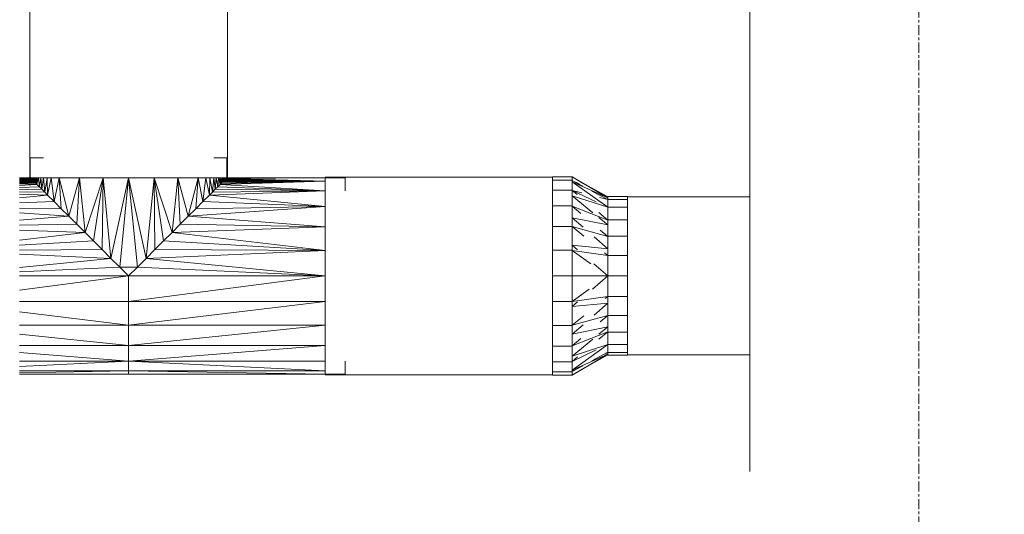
# Model space of a CAD drawing. Header units: millimetres. Extents: x 61846 to 198573, y 13020 to 52988.
# Tile 59 of 240: x 130942 to 132188, y 15525 to 16151. Entities that reach past the tile are written whole.
import ezdxf

# ---------------------------------------------------------------- set-up
doc = ezdxf.new("R2010")
doc.units = ezdxf.units.MM
doc.linetypes.add('Grid Line', pattern=[22.225, 12.7, -3.175, 3.175, -3.175])
for name, color, linetype, lineweight in [('I-WALL', 2, 'Continuous', 25), ('M-HVAC-DUCT', 70, 'Continuous', 18), ('S-GRID', 1, 'Continuous', 18)]:
    doc.layers.add(name, color=color, linetype=linetype, lineweight=lineweight)

# ---------------------------------------------------------------- blocks, each defined once
blk = doc.blocks.new('Round Duct_NLRS_57_DU_verz staal _zadel Ro-Re __DNL_3654329 - Round Duct_NLRS_57_DU_verz staal _zadel Ro-Re __DNL_3654329-549043-GZ lierenkamer 1')
at = {"layer": 'M-HVAC-DUCT', "color": 7, "lineweight": 9}
for p, q in [((67356.3, 15927), (67201.4, 15927)), ((67868.7, 15927), (67706.3, 15927)), ((67868.7, 15927), (67868.7, 15827)), ((67868.7, 15827), (67868.7, 15727)), ((67201.4, 15727), (67356.3, 15727)), ((67706.3, 15727), (67868.7, 15727))]:
    blk.add_line(p, q, dxfattribs=at)
blk = doc.blocks.new('NLRS_57_DUF_UN_rond verloop hulpstuk_DNL_verzinkt_staal_6094725 - NLRS_57_DUF_UN_rond verloop hulpstuk_DNL_verzinkt_staal_6094725-562880-GZ lierenkamer 1')
at = {"layer": 'M-HVAC-DUCT', "color": 7, "lineweight": 9}
for p, q in [((67106.4, 15948.2), (67106.4, 15952.4)), ((67131.4, 15952.4), (67106.4, 15952.4)), ((67106.4, 15952.4), (67106.4, 15948.2)), ((67106.4, 15952.4), (67131.4, 15952.4)), ((67106.4, 15935.6), (67106.4, 15948.2)), ((67131.4, 15948.2), (67106.4, 15948.2)), ((67106.4, 15948.2), (67106.4, 15935.6)), ((67106.4, 15948.2), (67131.4, 15948.2)), ((67131.4, 15952.4), (67131.4, 15948.2)), ((67131.4, 15948.2), (67131.4, 15952.4)), ((67176.4, 15925.9), (67131.4, 15952.4)), ((67131.4, 15952.4), (67146.2, 15943.7)), ((67176.4, 15927), (67131.4, 15952)), ((67131.4, 15948.2), (67131.4, 15946.3)), ((67131.4, 15946.3), (67131.4, 15948.2)), ((67144.6, 15940.6), (67131.4, 15947.7)), ((67140.3, 15943.6), (67131.4, 15947.7)), ((67106.4, 15915.7), (67106.4, 15935.6)), ((67131.4, 15935.6), (67106.4, 15935.6)), ((67106.4, 15935.6), (67106.4, 15915.7)), ((67106.4, 15935.6), (67131.4, 15935.6)), ((67131.4, 15942.3), (67131.4, 15946.3)), ((67176.4, 15914), (67131.4, 15946.3)), ((67176.4, 15925.9), (67131.4, 15946.3)), ((67131.4, 15942.3), (67131.4, 15935.6)), ((67131.4, 15935.6), (67131.4, 15942.3)), ((67131.4, 15935.6), (67131.4, 15930)), ((67131.4, 15930), (67131.4, 15935.6)), ((67137.6, 15930), (67131.4, 15935.2)), ((67131.4, 15935.2), (67161.6, 15920.7)), ((67131.4, 15935.2), (67143.5, 15932.1)), ((67131.4, 15928.5), (67131.4, 15930)), ((67131.4, 15928.5), (67131.4, 15922.9)), ((67131.4, 15928.5), (67157.4, 15907.1)), ((67131.4, 15928.5), (67176.4, 15914)), ((67131.4, 15922.9), (67131.4, 15915.7)), ((67131.4, 15915.7), (67131.4, 15922.9)), ((67176.4, 15923.6), (67156.1, 15934.5)), ((67165.8, 15926.3), (67176.4, 15923.6)), ((67176.4, 15927), (67168, 15930.8)), ((67176.4, 15925.9), (67176.4, 15927.4)), ((67201.4, 15927.4), (67176.4, 15927.4)), ((67176.4, 15927.4), (67176.4, 15925.9)), ((67176.4, 15927.4), (67201.4, 15927.4)), ((67176.4, 15924), (67176.4, 15925.9)), ((67201.4, 15924), (67176.4, 15924)), ((67176.4, 15924), (67201.4, 15924)), ((67176.4, 15914), (67176.4, 15923.6)), ((67176.4, 15923.6), (67176.4, 15914)), ((67201.4, 15927.4), (67201.4, 15924)), ((67201.4, 15924), (67201.4, 15927.4)), ((67201.4, 15924), (67201.4, 15914)), ((67201.4, 15914), (67201.4, 15924)), ((67106.4, 15889.7), (67106.4, 15915.7)), ((67106.4, 15915.7), (67131.4, 15915.7)), ((67131.4, 15915.7), (67106.4, 15915.7)), ((67106.4, 15915.7), (67106.4, 15889.7)), ((67131.4, 15915.7), (67131.4, 15906.3)), ((67131.4, 15906.3), (67131.4, 15915.7)), ((67131.4, 15915.4), (67142.1, 15906.2)), ((67131.4, 15915.4), (67176.4, 15897.7)), ((67201.4, 15914), (67176.4, 15914)), ((67176.4, 15914), (67201.4, 15914)), ((67176.4, 15898), (67176.4, 15913.6)), ((67176.4, 15913.6), (67176.4, 15898)), ((67201.4, 15914), (67201.4, 15898)), ((67201.4, 15898), (67201.4, 15914)), ((67131.4, 15906.3), (67131.4, 15900.7)), ((67131.4, 15895.7), (67131.4, 15900.7)), ((67145.2, 15888.7), (67131.4, 15900.7)), ((67176.4, 15891.6), (67131.4, 15900.7)), ((67176.4, 15897.7), (67165, 15907.2)), ((67165.2, 15900.8), (67176.4, 15891.6)), ((67176.4, 15896.7), (67176.4, 15898)), ((67176.4, 15898), (67176.4, 15896.7)), ((67176.4, 15893.8), (67176.4, 15898)), ((67176.4, 15898), (67201.4, 15898)), ((67201.4, 15898), (67176.4, 15898)), ((67176.4, 15898), (67176.4, 15893.8)), ((67201.4, 15898), (67201.4, 15877.2)), ((67201.4, 15877.2), (67201.4, 15898)), ((67106.4, 15859.5), (67106.4, 15889.7)), ((67131.4, 15889.7), (67106.4, 15889.7)), ((67106.4, 15889.7), (67106.4, 15859.5)), ((67106.4, 15889.7), (67131.4, 15889.7)), ((67131.4, 15895.7), (67131.4, 15889.7)), ((67131.4, 15889.7), (67131.4, 15895.7)), ((67131.4, 15889.7), (67131.4, 15873.6)), ((67131.4, 15873.6), (67131.4, 15889.7)), ((67176.4, 15877), (67131.4, 15889.5)), ((67131.4, 15889.5), (67146.2, 15877.4)), ((67166.9, 15885.1), (67176.4, 15877)), ((67176.4, 15891.6), (67176.4, 15893.8)), ((67176.4, 15886.2), (67176.4, 15891.6)), ((67176.4, 15877.2), (67176.4, 15886.2)), ((67176.4, 15886.2), (67176.4, 15877.2)), ((67131.4, 15865.8), (67131.4, 15873.6)), ((67176.4, 15861.3), (67159.1, 15876.4)), ((67176.4, 15866.4), (67176.4, 15877.2)), ((67201.4, 15877.2), (67176.4, 15877.2)), ((67176.4, 15877.2), (67176.4, 15866.4)), ((67176.4, 15877.2), (67201.4, 15877.2)), ((67201.4, 15877.2), (67201.4, 15853)), ((67201.4, 15853), (67201.4, 15877.2)), ((67131.4, 15862.8), (67131.4, 15865.8)), ((67138.2, 15859.9), (67131.4, 15865.8)), ((67176.4, 15861.3), (67131.4, 15865.8)), ((67131.4, 15862.8), (67131.4, 15859.5)), ((67131.4, 15859.5), (67131.4, 15862.8)), ((67176.4, 15861.3), (67176.4, 15866.4)), ((67176.4, 15857.9), (67176.4, 15861.3)), ((67106.4, 15827), (67106.4, 15859.5)), ((67131.4, 15859.5), (67106.4, 15859.5)), ((67106.4, 15859.5), (67106.4, 15827)), ((67106.4, 15859.5), (67131.4, 15859.5)), ((67131.4, 15859.5), (67131.4, 15827)), ((67131.4, 15827), (67131.4, 15859.5)), ((67155, 15842.3), (67131.4, 15859.3)), ((67176.4, 15852.9), (67131.4, 15859.3)), ((67172.2, 15856.3), (67176.4, 15852.9)), ((67176.4, 15853), (67176.4, 15857.9)), ((67176.4, 15857.9), (67176.4, 15853)), ((67176.4, 15854.5), (67176.4, 15853)), ((67176.4, 15853), (67176.4, 15854.5)), ((67176.4, 15827), (67176.4, 15853)), ((67201.4, 15853), (67176.4, 15853)), ((67176.4, 15853), (67176.4, 15827)), ((67176.4, 15853), (67201.4, 15853)), ((67201.4, 15853), (67201.4, 15827)), ((67201.4, 15827), (67201.4, 15853)), ((67176.4, 15827), (67158.6, 15842.3)), ((67106.4, 15828.6), (67106.4, 15827)), ((67106.4, 15827), (67106.4, 15828.6)), ((67106.4, 15794.5), (67106.4, 15827)), ((67106.4, 15827), (67131.4, 15827)), ((67106.4, 15827), (67106.4, 15794.5)), ((67131.4, 15827), (67106.4, 15827)), ((67131.4, 15827), (67131.4, 15828.6)), ((67131.4, 15828.6), (67131.4, 15827)), ((67131.4, 15827), (67131.4, 15828.5)), ((67131.4, 15827), (67131.4, 15794.5)), ((67131.4, 15794.5), (67131.4, 15827)), ((67131.4, 15825.4), (67131.4, 15827)), ((67176.4, 15827), (67131.4, 15827)), ((67176.4, 15827), (67156.9, 15810.2)), ((67176.4, 15828.6), (67176.4, 15827)), ((67176.4, 15827), (67176.4, 15828.6)), ((67176.4, 15801), (67176.4, 15827)), ((67201.4, 15827), (67176.4, 15827)), ((67176.4, 15827), (67176.4, 15801)), ((67176.4, 15827), (67201.4, 15827)), ((67201.4, 15827), (67201.4, 15828.6)), ((67201.4, 15828.6), (67201.4, 15827)), ((67201.4, 15827), (67201.4, 15801)), ((67201.4, 15801), (67201.4, 15827)), ((67153, 15810.2), (67131.4, 15794.6)), ((67176.4, 15801.1), (67131.4, 15794.6)), ((67176.4, 15801.1), (67173.2, 15798.5)), ((67176.4, 15802.6), (67176.4, 15801)), ((67176.4, 15801), (67176.4, 15802.6)), ((67176.4, 15796.1), (67176.4, 15801)), ((67176.4, 15801), (67201.4, 15801)), ((67201.4, 15801), (67176.4, 15801)), ((67176.4, 15801), (67176.4, 15796.1)), ((67201.4, 15801), (67201.4, 15776.8)), ((67201.4, 15776.8), (67201.4, 15801)), ((67106.4, 15764.3), (67106.4, 15794.5)), ((67106.4, 15794.5), (67106.4, 15764.3)), ((67131.4, 15794.5), (67106.4, 15794.5)), ((67106.4, 15794.5), (67131.4, 15794.5)), ((67131.4, 15794.5), (67131.4, 15791.1)), ((67131.4, 15791.1), (67131.4, 15794.5)), ((67138.2, 15794.1), (67131.4, 15788.2)), ((67176.4, 15792.6), (67131.4, 15788.2)), ((67131.4, 15788.2), (67131.4, 15791.1)), ((67131.4, 15788.2), (67131.4, 15780.4)), ((67176.4, 15792.6), (67159.1, 15777.5)), ((67176.4, 15792.6), (67176.4, 15796.1)), ((67176.4, 15792.6), (67176.4, 15787.6)), ((67176.4, 15776.8), (67176.4, 15787.6)), ((67176.4, 15787.6), (67176.4, 15776.8)), ((67131.4, 15780.4), (67131.4, 15764.3)), ((67131.4, 15764.3), (67131.4, 15780.4)), ((67176.4, 15777), (67131.4, 15764.5)), ((67146.2, 15776.5), (67131.4, 15764.5)), ((67176.4, 15777), (67166.9, 15768.9)), ((67176.4, 15778.3), (67176.4, 15776.8)), ((67176.4, 15776.8), (67176.4, 15778.3)), ((67176.4, 15767.5), (67176.4, 15776.8)), ((67176.4, 15776.8), (67201.4, 15776.8)), ((67201.4, 15776.8), (67176.4, 15776.8)), ((67176.4, 15776.8), (67176.4, 15767.5)), ((67201.4, 15776.8), (67201.4, 15756)), ((67201.4, 15756), (67201.4, 15776.8)), ((67106.4, 15738.3), (67106.4, 15764.3)), ((67106.4, 15764.3), (67131.4, 15764.3)), ((67131.4, 15764.3), (67106.4, 15764.3)), ((67106.4, 15764.3), (67106.4, 15738.3)), ((67145.2, 15765.3), (67131.4, 15753.3)), ((67131.4, 15764.3), (67131.4, 15758.3)), ((67131.4, 15758.3), (67131.4, 15764.3)), ((67176.4, 15762.4), (67131.4, 15753.3)), ((67176.4, 15762.4), (67165.2, 15753.2)), ((67176.4, 15767.5), (67176.4, 15762.4)), ((67176.4, 15760.1), (67176.4, 15762.4)), ((67176.4, 15756), (67176.4, 15760.2)), ((67176.4, 15760.2), (67176.4, 15756)), ((67131.4, 15758.3), (67131.4, 15753.3)), ((67176.4, 15756.3), (67131.4, 15738.6)), ((67131.4, 15753.3), (67131.4, 15747.7)), ((67142.1, 15747.8), (67131.4, 15738.6)), ((67131.4, 15747.7), (67131.4, 15738.3)), ((67131.4, 15738.3), (67131.4, 15747.7)), ((67176.4, 15756.3), (67165, 15746.8)), ((67176.4, 15757.3), (67176.4, 15756)), ((67176.4, 15756), (67176.4, 15757.3)), ((67176.4, 15740), (67176.4, 15756)), ((67201.4, 15756), (67176.4, 15756)), ((67176.4, 15756), (67176.4, 15740)), ((67176.4, 15756), (67201.4, 15756)), ((67201.4, 15756), (67201.4, 15740)), ((67201.4, 15740), (67201.4, 15756)), ((67106.4, 15718.3), (67106.4, 15738.3)), ((67131.4, 15738.3), (67106.4, 15738.3)), ((67106.4, 15738.3), (67106.4, 15718.3)), ((67106.4, 15738.3), (67131.4, 15738.3)), ((67157.4, 15746.9), (67131.4, 15725.5)), ((67176.4, 15740), (67131.4, 15707.7)), ((67176.4, 15740), (67131.4, 15725.5)), ((67131.4, 15738.3), (67131.4, 15731.1)), ((67131.4, 15731.1), (67131.4, 15738.3)), ((67176.4, 15730), (67176.4, 15740)), ((67201.4, 15740), (67176.4, 15740)), ((67176.4, 15740), (67176.4, 15730)), ((67176.4, 15740), (67201.4, 15740)), ((67201.4, 15740), (67201.4, 15730)), ((67201.4, 15730), (67201.4, 15740)), ((67161.6, 15733.3), (67131.4, 15718.7)), ((67131.4, 15731.1), (67131.4, 15725.5)), ((67131.4, 15701.5), (67176.4, 15728.1)), ((67176.4, 15728.1), (67131.4, 15707.7)), ((67176.4, 15727), (67131.4, 15702)), ((67131.4, 15721.8), (67131.4, 15725.5)), ((67138.2, 15724.4), (67131.4, 15718.7)), ((67131.4, 15722.9), (67131.4, 15718.3)), ((67131.4, 15718.3), (67131.4, 15722.9)), ((67176.4, 15730.4), (67156.1, 15719.5)), ((67172.7, 15728.1), (67176.4, 15730.4)), ((67176.4, 15730), (67201.4, 15730)), ((67201.4, 15730), (67176.4, 15730)), ((67176.4, 15728.1), (67176.4, 15730)), ((67176.4, 15726.5), (67176.4, 15728.1)), ((67176.4, 15728.1), (67176.4, 15726.5)), ((67201.4, 15726.5), (67176.4, 15726.5)), ((67176.4, 15726.5), (67201.4, 15726.5)), ((67201.4, 15730), (67201.4, 15726.5)), ((67201.4, 15726.5), (67201.4, 15730)), ((67106.4, 15705.8), (67106.4, 15718.3)), ((67131.4, 15718.3), (67106.4, 15718.3)), ((67106.4, 15718.3), (67106.4, 15705.8)), ((67106.4, 15718.3), (67131.4, 15718.3)), ((67131.4, 15718.3), (67131.4, 15710.8)), ((67131.4, 15710.8), (67131.4, 15718.3)), ((67144.6, 15713.3), (67131.4, 15706.2)), ((67131.4, 15707.7), (67131.4, 15710.8)), ((67147.1, 15710.8), (67131.4, 15701.5)), ((67106.4, 15701.5), (67106.4, 15705.8)), ((67106.4, 15705.8), (67131.4, 15705.8)), ((67106.4, 15705.8), (67106.4, 15701.5)), ((67131.4, 15705.8), (67106.4, 15705.8)), ((67131.4, 15701.5), (67106.4, 15701.5)), ((67106.4, 15701.5), (67131.4, 15701.5)), ((67133.8, 15708.1), (67131.4, 15706.2)), ((67131.4, 15707.7), (67131.4, 15705.8)), ((67131.4, 15705.8), (67131.4, 15707.7)), ((67131.4, 15705.8), (67131.4, 15701.5)), ((67131.4, 15701.5), (67131.4, 15705.8))]:
    blk.add_line(p, q, dxfattribs=at)
blk = doc.blocks.new('NLRS_57_DUF_UN_rond verloop hulpstuk_DNL_verzinkt_staal_6094725 - NLRS_57_DUF_UN_rond verloop hulpstuk_DNL_verzinkt_staal_6094725-562884-GZ lierenkamer 1')
blk.add_blockref('NLRS_57_DUF_UN_rond verloop hulpstuk_DNL_verzinkt_staal_6094725 - NLRS_57_DUF_UN_rond verloop hulpstuk_DNL_verzinkt_staal_6094725-562880-GZ lierenkamer 1', (0, 0))
blk = doc.blocks.new('Round Duct_NLRS_57_DU_verz staal _zadel Ro-Re __DNL_7280606 - Round Duct_NLRS_57_DU_verz staal _zadel Ro-Re __DNL_7280606-575989-GZ lierenkamer 1')
at = {"layer": 'M-HVAC-DUCT', "color": 7, "lineweight": 9}
for p, q in [((67106.4, 15952), (66818.9, 15952)), ((66818.9, 15827), (66818.9, 15952)), ((66818.9, 15702), (66818.9, 15827)), ((66818.9, 15702), (67106.4, 15702))]:
    blk.add_line(p, q, dxfattribs=at)
blk = doc.blocks.new('NLRS_57_DUF_UN_rond T-stuk_DNL_verzinkt_staal_7280754 - NLRS_57_DUF_UN_rond T-stuk_DNL_verzinkt_staal_7280754-575997-GZ lierenkamer 1')
at = {"layer": 'M-HVAC-DUCT', "color": 7, "lineweight": 9}
for p, q in [((66445.5, 15951.4), (66445.5, 15976.4)), ((66445.5, 15976.4), (66449.8, 15976.4)), ((66449.8, 15976.4), (66462.2, 15976.4)), ((66677.8, 15976.4), (66690.2, 15976.4)), ((66690.2, 15976.4), (66694.4, 15976.4)), ((66694.4, 15951.4), (66694.4, 15976.4)), ((66445.5, 15951.4), (66432.2, 15951.4)), ((66446.1, 15950.9), (66432.2, 15951)), ((66446.2, 15950.8), (66432.2, 15950.9)), ((66446.2, 15950.8), (66432.2, 15950.9)), ((66446.2, 15950.8), (66432.2, 15950.9)), ((66446.2, 15950.8), (66432.2, 15950.9)), ((66446.1, 15950.8), (66432.2, 15950.9)), ((66446.1, 15950.9), (66432.2, 15950.9)), ((66446.1, 15950.8), (66432.2, 15950.9)), ((66446.2, 15950.8), (66432.2, 15950.9)), ((66446.2, 15950.8), (66432.2, 15950.9)), ((66446.2, 15950.8), (66432.2, 15950.9)), ((66446.2, 15950.8), (66432.2, 15950.9)), ((66446.3, 15950.7), (66432.2, 15950.8)), ((66446.3, 15950.7), (66432.2, 15950.8)), ((66446.3, 15950.7), (66432.2, 15950.8)), ((66446.2, 15950.8), (66432.2, 15950.8)), ((66446.3, 15950.7), (66432.2, 15950.8)), ((66446.2, 15950.8), (66432.2, 15950.8)), ((66446.3, 15950.7), (66432.2, 15950.8)), ((66446.3, 15950.7), (66432.2, 15950.8)), ((66446.4, 15950.6), (66432.2, 15950.7)), ((66446.4, 15950.6), (66432.2, 15950.7)), ((66446.4, 15950.6), (66432.2, 15950.7)), ((66446.3, 15950.6), (66432.2, 15950.7)), ((66446.3, 15950.6), (66432.2, 15950.7)), ((66446.4, 15950.6), (66432.2, 15950.7)), ((66446.4, 15950.6), (66432.2, 15950.7)), ((66446.4, 15950.6), (66432.2, 15950.7)), ((66446.5, 15950.5), (66432.2, 15950.6)), ((66446.5, 15950.5), (66432.2, 15950.6)), ((66446.6, 15950.4), (66432.2, 15950.6)), ((66446.6, 15950.4), (66432.2, 15950.1)), ((66446.6, 15950.3), (66432.2, 15950)), ((66446.7, 15950.3), (66432.2, 15949.9)), ((66446.9, 15950.1), (66432.2, 15949.7)), ((66447.1, 15949.9), (66432.2, 15949.6)), ((66447.3, 15949.7), (66432.2, 15949.4)), ((66447.5, 15949.5), (66432.2, 15949.2)), ((66447.7, 15949.3), (66432.2, 15949.1)), ((66447.8, 15949.2), (66432.2, 15948.9)), ((66448, 15949), (66432.2, 15948.7)), ((66448.2, 15948.8), (66432.2, 15948.6)), ((66448.4, 15948.6), (66432.2, 15948.4)), ((66448.8, 15948.2), (66432.2, 15948.1)), ((66449.1, 15947.9), (66432.2, 15947.8)), ((66449.5, 15947.5), (66432.2, 15947.5)), ((66445.5, 15951.4), (66446.1, 15950.9)), ((66446.1, 15950.8), (66446.8, 15951.4)), ((66446.1, 15950.8), (66446.8, 15951.4)), ((66446.1, 15950.9), (66446.7, 15951.4)), ((66446.1, 15950.9), (66446.7, 15951.4)), ((66446.1, 15950.9), (66446.8, 15951.4)), ((66446.1, 15950.9), (66446.7, 15951.4)), ((66446.8, 15951.4), (66446.1, 15950.8)), ((66446.8, 15951.4), (66446.1, 15950.9)), ((66446.8, 15951.4), (66446.1, 15950.8)), ((66446.7, 15951.4), (66446.1, 15950.9)), ((66446.7, 15951.4), (66446.1, 15950.9)), ((66446.7, 15951.4), (66446.1, 15950.9)), ((66446.1, 15950.8), (66446.1, 15950.9)), ((66446.1, 15950.9), (66446.1, 15950.9)), ((66446.1, 15950.9), (66446.1, 15950.9)), ((66446.1, 15950.9), (66446.1, 15950.8)), ((66446.2, 15950.8), (66446.1, 15950.8)), ((66446.1, 15950.8), (66446.2, 15950.8)), ((66446.2, 15950.8), (66446.9, 15951.4)), ((66446.2, 15950.8), (66447, 15951.4)), ((66446.2, 15950.8), (66447, 15951.4)), ((66446.2, 15950.8), (66446.9, 15951.4)), ((66446.2, 15950.8), (66446.9, 15951.4)), ((66446.2, 15950.8), (66446.9, 15951.4)), ((66446.2, 15950.8), (66446.9, 15951.4)), ((66446.2, 15950.8), (66446.8, 15951.4)), ((66446.2, 15950.8), (66446.9, 15951.4)), ((66446.2, 15950.8), (66446.8, 15951.4)), ((66446.2, 15950.8), (66446.8, 15951.4)), ((66447, 15951.4), (66446.2, 15950.8)), ((66447, 15951.4), (66446.2, 15950.8)), ((66446.9, 15951.4), (66446.2, 15950.8)), ((66446.9, 15951.4), (66446.2, 15950.8)), ((66446.9, 15951.4), (66446.2, 15950.8)), ((66446.9, 15951.4), (66446.2, 15950.8)), ((66446.9, 15951.4), (66446.2, 15950.8)), ((66446.9, 15951.4), (66446.2, 15950.8)), ((66446.8, 15951.4), (66446.2, 15950.8)), ((66446.8, 15951.4), (66446.2, 15950.8)), ((66446.8, 15951.4), (66446.2, 15950.8)), ((66446.3, 15950.7), (66446.2, 15950.8)), ((66446.2, 15950.8), (66446.2, 15950.8)), ((66446.2, 15950.8), (66446.2, 15950.8)), ((66446.2, 15950.8), (66446.2, 15950.8)), ((66446.2, 15950.8), (66446.2, 15950.8)), ((66446.2, 15950.8), (66446.2, 15950.8)), ((66446.2, 15950.8), (66446.2, 15950.8)), ((66446.2, 15950.8), (66446.2, 15950.8)), ((66446.2, 15950.8), (66446.2, 15950.8)), ((66446.2, 15950.8), (66446.3, 15950.7)), ((66446.3, 15950.6), (66447.1, 15951.4)), ((66446.3, 15950.6), (66447.2, 15951.4)), ((66446.3, 15950.7), (66447.1, 15951.4)), ((66446.3, 15950.7), (66447.1, 15951.4)), ((66446.3, 15950.7), (66447.1, 15951.4)), ((66446.3, 15950.7), (66447, 15951.4)), ((66446.3, 15950.7), (66447.1, 15951.4)), ((66446.3, 15950.7), (66447.1, 15951.4)), ((66446.3, 15950.6), (66447.2, 15951.4)), ((66446.3, 15950.6), (66447.1, 15951.4)), ((66447.1, 15951.4), (66446.3, 15950.7)), ((66447.1, 15951.4), (66446.3, 15950.7)), ((66447.1, 15951.4), (66446.3, 15950.7)), ((66447, 15951.4), (66446.3, 15950.7)), ((66446.3, 15950.6), (66446.3, 15950.7)), ((66446.3, 15950.7), (66446.3, 15950.7)), ((66446.3, 15950.7), (66446.3, 15950.7)), ((66446.3, 15950.7), (66446.3, 15950.6)), ((66446.3, 15950.7), (66446.3, 15950.7)), ((66446.3, 15950.7), (66446.3, 15950.7)), ((66446.4, 15950.6), (66446.3, 15950.6)), ((66446.3, 15950.6), (66446.4, 15950.6)), ((66446.4, 15950.6), (66447.3, 15951.4)), ((66446.4, 15950.6), (66447.4, 15951.4)), ((66446.4, 15950.6), (66447.3, 15951.4)), ((66446.4, 15950.6), (66447.3, 15951.4)), ((66446.4, 15950.6), (66447.2, 15951.4)), ((66446.4, 15950.6), (66447.3, 15951.4)), ((66446.4, 15950.6), (66447.3, 15951.4)), ((66446.4, 15950.6), (66447.2, 15951.4)), ((66446.4, 15950.6), (66447.3, 15951.4)), ((66446.4, 15950.6), (66447.3, 15951.4)), ((66446.4, 15950.6), (66447.4, 15951.4)), ((66446.4, 15950.6), (66447.3, 15951.4)), ((66446.5, 15950.5), (66446.4, 15950.6)), ((66446.4, 15950.6), (66446.4, 15950.6)), ((66446.4, 15950.6), (66446.4, 15950.6)), ((66446.4, 15950.6), (66446.4, 15950.6)), ((66446.4, 15950.6), (66446.4, 15950.6)), ((66446.4, 15950.6), (66446.5, 15950.5)), ((66446.5, 15950.5), (66447.5, 15951.4)), ((66446.5, 15950.5), (66447.6, 15951.4)), ((66446.5, 15950.5), (66447.4, 15951.4)), ((66446.5, 15950.5), (66447.5, 15951.4)), ((66446.5, 15950.5), (66447.5, 15951.4)), ((66446.5, 15950.5), (66447.4, 15951.4)), ((66446.5, 15950.5), (66447.6, 15951.4)), ((66446.5, 15950.5), (66447.5, 15951.4)), ((66446.5, 15950.5), (66446.5, 15950.5)), ((66446.5, 15950.5), (66446.5, 15950.5)), ((66446.5, 15950.5), (66446.6, 15950.4)), ((66447.7, 15951.4), (66446.6, 15950.3)), ((66446.6, 15950.4), (66447.6, 15951.4)), ((66447.6, 15951.4), (66446.6, 15950.3)), ((66446.6, 15950.4), (66447.6, 15951.4)), ((66447.6, 15951.4), (66446.6, 15950.3)), ((66447.7, 15951.4), (66446.6, 15950.3)), ((66446.6, 15950.4), (66446.6, 15950.3)), ((66446.6, 15950.3), (66446.7, 15950.3)), ((66447.7, 15951.4), (66446.7, 15950.3)), ((66447.8, 15951.4), (66446.7, 15950.3)), ((66447.7, 15951.4), (66446.7, 15950.3)), ((66446.7, 15950.3), (66447.8, 15951.4)), ((66446.7, 15950.3), (66446.9, 15950.1)), ((66447.8, 15951.4), (66446.9, 15950.1)), ((66447.9, 15951.4), (66446.9, 15950.1)), ((66447.9, 15951.4), (66446.9, 15950.1)), ((66447.8, 15951.4), (66446.9, 15950.1)), ((66446.9, 15950.1), (66447.1, 15949.9)), ((66447.1, 15949.9), (66447.9, 15951.4)), ((66447.1, 15949.9), (66448, 15951.4)), ((66447.9, 15951.4), (66447.1, 15949.9)), ((66447.1, 15949.9), (66448, 15951.4)), ((66447.1, 15949.9), (66447.3, 15949.7)), ((66448.1, 15951.4), (66447.3, 15949.7)), ((66447.3, 15949.7), (66448, 15951.4)), ((66447.3, 15949.7), (66448, 15951.4)), ((66447.3, 15949.7), (66448.1, 15951.4)), ((66447.3, 15949.7), (66447.5, 15949.5)), ((66448.1, 15951.4), (66447.5, 15949.5)), ((66447.5, 15949.5), (66448.3, 15951.4)), ((66448.3, 15951.4), (66447.5, 15949.5)), ((66448.1, 15951.4), (66447.5, 15949.5)), ((66447.7, 15949.3), (66447.5, 15949.5)), ((66448.3, 15951.4), (66447.7, 15949.3)), ((66448.4, 15951.4), (66447.7, 15949.3)), ((66448.4, 15951.4), (66447.7, 15949.3)), ((66448.3, 15951.4), (66447.7, 15949.3)), ((66447.7, 15949.3), (66447.8, 15949.2)), ((66448.4, 15951.4), (66447.8, 15949.2)), ((66447.8, 15949.2), (66448.5, 15951.4)), ((66448.4, 15951.4), (66447.8, 15949.2)), ((66448.5, 15951.4), (66447.8, 15949.2)), ((66447.8, 15949.2), (66448, 15949)), ((66448, 15949), (66448.7, 15951.4)), ((66448, 15949), (66448.5, 15951.4)), ((66448.7, 15951.4), (66448, 15949)), ((66448.5, 15951.4), (66448, 15949)), ((66448.2, 15948.8), (66448, 15949)), ((66448.2, 15948.8), (66448.7, 15951.4)), ((66448.2, 15948.8), (66448.8, 15951.4)), ((66448.8, 15951.4), (66448.2, 15948.8)), ((66448.2, 15948.8), (66448.7, 15951.4)), ((66448.4, 15948.6), (66448.2, 15948.8)), ((66449, 15951.4), (66448.4, 15948.6)), ((66448.8, 15951.4), (66448.4, 15948.6)), ((66448.4, 15948.6), (66449, 15951.4)), ((66448.4, 15948.6), (66448.8, 15951.4)), ((66448.4, 15948.6), (66448.8, 15948.2)), ((66448.8, 15948.2), (66449, 15951.4)), ((66448.8, 15948.2), (66449.3, 15951.4)), ((66448.8, 15948.2), (66449, 15951.4)), ((66448.8, 15948.2), (66449.3, 15951.4)), ((66448.8, 15948.2), (66449.1, 15947.9)), ((66449.5, 15951.4), (66449.1, 15947.9)), ((66449.1, 15947.9), (66449.3, 15951.4)), ((66449.5, 15951.4), (66449.1, 15947.9)), ((66449.3, 15951.4), (66449.1, 15947.9)), ((66449.1, 15947.9), (66449.5, 15947.5)), ((66449.8, 15951.4), (66449.5, 15947.5)), ((66449.5, 15947.5), (66449.5, 15951.4)), ((66449.5, 15951.4), (66449.5, 15947.5)), ((66449.5, 15947.5), (66449.8, 15951.4)), ((66450.1, 15946.9), (66449.5, 15947.5)), ((66449.8, 15951.4), (66450.1, 15946.9)), ((66450.1, 15946.9), (66449.8, 15951.4)), ((66450.6, 15951.4), (66450.1, 15946.9)), ((66450.1, 15946.9), (66450.6, 15951.4)), ((66450.6, 15951.4), (66450.7, 15946.3)), ((66450.7, 15946.3), (66450.6, 15951.4)), ((66451.3, 15951.4), (66450.7, 15946.3)), ((66451.8, 15945.2), (66451.3, 15951.4)), ((66451.8, 15945.2), (66452.9, 15951.4)), ((66452.9, 15951.4), (66453, 15944)), ((66453, 15944), (66454.5, 15951.4)), ((66454.5, 15951.4), (66454.1, 15942.8)), ((66454.1, 15942.8), (66456, 15951.4)), ((66457.2, 15939.8), (66456, 15951.4)), ((66459.1, 15951.4), (66457.2, 15939.8)), ((66459.1, 15951.4), (66460.3, 15936.7)), ((66460.3, 15936.7), (66462.2, 15951.4)), ((66462.2, 15951.4), (66463.9, 15933.1)), ((66467.2, 15951.4), (66463.9, 15933.1)), ((66467.6, 15929.4), (66467.2, 15951.4)), ((66467.6, 15929.4), (66472.1, 15951.4)), ((66472.1, 15951.4), (66475.9, 15921.1)), ((66482, 15951.4), (66475.9, 15921.1)), ((66482, 15951.4), (66494.5, 15902.5)), ((66482, 15951.4), (66484.9, 15912.1)), ((66494.5, 15902.5), (66507.8, 15951.4)), ((66507.8, 15951.4), (66504.6, 15892.4)), ((66507.8, 15951.4), (66515, 15882)), ((66537.8, 15951.4), (66515, 15882)), ((66537.8, 15951.4), (66525.7, 15871.3)), ((66537.8, 15951.4), (66536.6, 15860.4)), ((66537.8, 15951.4), (66547.7, 15849.3)), ((66570, 15951.4), (66547.7, 15849.3)), ((66570, 15951.4), (66558.8, 15838.2)), ((66570, 15951.4), (66581.2, 15838.2)), ((66570, 15951.4), (66592.3, 15849.3)), ((66602.2, 15951.4), (66592.3, 15849.3)), ((66602.2, 15951.4), (66625, 15882)), ((66602.2, 15951.4), (66614.3, 15871.3)), ((66602.2, 15951.4), (66603.4, 15860.4)), ((66632.2, 15951.4), (66625, 15882)), ((66632.2, 15951.4), (66645.5, 15902.5)), ((66632.2, 15951.4), (66635.4, 15892.4)), ((66658, 15951.4), (66645.5, 15902.5)), ((66658, 15951.4), (66655.1, 15912.1)), ((66664.1, 15921.1), (66658, 15951.4)), ((66667.9, 15951.4), (66664.1, 15921.1)), ((66672.4, 15929.4), (66667.9, 15951.4)), ((66672.4, 15929.4), (66672.8, 15951.4)), ((66672.8, 15951.4), (66676.1, 15933.1)), ((66677.8, 15951.4), (66676.1, 15933.1)), ((66677.8, 15951.4), (66679.7, 15936.7)), ((66679.7, 15936.7), (66680.9, 15951.4)), ((66680.9, 15951.4), (66682.8, 15939.8)), ((66684, 15951.4), (66682.8, 15939.8)), ((66684, 15951.4), (66685.9, 15942.8)), ((66687, 15944), (66685.5, 15951.4)), ((66685.5, 15951.4), (66685.9, 15942.8)), ((66685.9, 15942.8), (66818.9, 15947.2)), ((66687, 15944), (66687.1, 15951.4)), ((66687, 15944), (66818.9, 15947.2)), ((66688.2, 15945.2), (66687.1, 15951.4)), ((66688.7, 15951.4), (66688.2, 15945.2)), ((66688.2, 15945.2), (66818.9, 15947.2)), ((66688.7, 15951.4), (66689.3, 15946.3)), ((66689.3, 15946.3), (66689.4, 15951.4)), ((66689.4, 15951.4), (66689.3, 15946.3)), ((66689.3, 15946.3), (66818.9, 15947.2)), ((66689.9, 15946.9), (66689.4, 15951.4)), ((66689.4, 15951.4), (66689.9, 15946.9)), ((66689.9, 15946.9), (66690.2, 15951.4)), ((66690.2, 15951.4), (66689.9, 15946.9)), ((66690.5, 15947.5), (66689.9, 15946.9)), ((66689.9, 15946.9), (66818.9, 15947.2)), ((66690.5, 15947.5), (66690.2, 15951.4)), ((66690.2, 15951.4), (66690.5, 15947.5)), ((66690.5, 15951.4), (66690.9, 15947.9)), ((66690.5, 15951.4), (66690.5, 15947.5)), ((66690.5, 15947.5), (66690.5, 15951.4)), ((66690.5, 15951.4), (66690.9, 15947.9)), ((66690.5, 15947.5), (66690.9, 15947.9)), ((66690.5, 15947.5), (66818.9, 15947.2)), ((66691.2, 15948.2), (66690.7, 15951.4)), ((66690.7, 15951.4), (66690.9, 15947.9)), ((66690.9, 15947.9), (66690.7, 15951.4)), ((66691.2, 15948.2), (66690.7, 15951.4)), ((66690.9, 15947.9), (66691.2, 15948.2)), ((66690.9, 15947.9), (66818.9, 15947.2)), ((66691.6, 15948.6), (66691, 15951.4)), ((66691.2, 15948.2), (66691, 15951.4)), ((66691.2, 15948.2), (66691, 15951.4)), ((66691, 15951.4), (66691.6, 15948.6)), ((66691.6, 15948.6), (66691.2, 15951.4)), ((66691.2, 15951.4), (66691.8, 15948.8)), ((66691.8, 15948.8), (66691.2, 15951.4)), ((66691.2, 15951.4), (66691.6, 15948.6)), ((66691.2, 15948.2), (66691.6, 15948.6)), ((66691.2, 15948.2), (66818.9, 15947.2)), ((66691.8, 15948.8), (66691.4, 15951.4)), ((66691.4, 15951.4), (66692, 15949)), ((66691.8, 15948.8), (66691.4, 15951.4)), ((66692, 15949), (66691.4, 15951.4)), ((66691.5, 15951.4), (66692.2, 15949.2)), ((66691.5, 15951.4), (66692, 15949)), ((66692, 15949), (66691.5, 15951.4)), ((66692.2, 15949.2), (66691.5, 15951.4)), ((66691.6, 15951.4), (66692.3, 15949.3)), ((66691.6, 15951.4), (66692.2, 15949.2)), ((66691.6, 15951.4), (66692.2, 15949.2)), ((66691.6, 15951.4), (66692.3, 15949.3)), ((66691.8, 15948.8), (66691.6, 15948.6)), ((66691.6, 15948.6), (66818.9, 15947.2)), ((66691.7, 15951.4), (66692.3, 15949.3)), ((66691.7, 15951.4), (66692.5, 15949.5)), ((66692.5, 15949.5), (66691.7, 15951.4)), ((66691.7, 15951.4), (66692.3, 15949.3)), ((66691.8, 15948.8), (66692, 15949)), ((66691.8, 15948.8), (66818.9, 15947.2)), ((66692.7, 15949.7), (66691.9, 15951.4)), ((66691.9, 15951.4), (66692.5, 15949.5)), ((66691.9, 15951.4), (66692.5, 15949.5)), ((66691.9, 15951.4), (66692.7, 15949.7)), ((66692.9, 15949.9), (66692, 15951.4)), ((66692.7, 15949.7), (66692, 15951.4)), ((66692.7, 15949.7), (66692, 15951.4)), ((66692.9, 15949.9), (66692, 15951.4)), ((66692, 15949), (66692.2, 15949.2)), ((66692, 15949), (66818.9, 15947.2)), ((66692.1, 15951.4), (66693.1, 15950.1)), ((66692.1, 15951.4), (66692.9, 15949.9)), ((66692.9, 15949.9), (66692.1, 15951.4)), ((66692.1, 15951.4), (66693.1, 15950.1)), ((66693.3, 15950.3), (66692.2, 15951.4)), ((66692.2, 15951.4), (66693.1, 15950.1)), ((66692.2, 15951.4), (66693.3, 15950.3)), ((66692.2, 15951.4), (66693.1, 15950.1)), ((66692.2, 15949.2), (66692.3, 15949.3)), ((66692.2, 15949.2), (66818.9, 15947.2)), ((66692.3, 15951.4), (66693.4, 15950.3)), ((66692.3, 15951.4), (66693.3, 15950.3)), ((66692.3, 15951.4), (66693.3, 15950.3)), ((66692.3, 15951.4), (66693.4, 15950.3)), ((66692.5, 15949.5), (66692.3, 15949.3)), ((66692.3, 15949.3), (66818.9, 15947.2)), ((66693.5, 15950.5), (66692.4, 15951.4)), ((66693.4, 15950.4), (66692.4, 15951.4)), ((66692.4, 15951.4), (66693.4, 15950.3)), ((66692.4, 15951.4), (66693.4, 15950.3)), ((66692.4, 15951.4), (66693.4, 15950.4)), ((66692.4, 15951.4), (66693.5, 15950.5)), ((66693.5, 15950.5), (66692.5, 15951.4)), ((66693.5, 15950.5), (66692.5, 15951.4)), ((66692.5, 15951.4), (66693.5, 15950.5)), ((66692.5, 15951.4), (66693.5, 15950.5)), ((66692.5, 15949.5), (66692.7, 15949.7)), ((66692.5, 15949.5), (66818.9, 15947.2)), ((66693.6, 15950.6), (66692.6, 15951.4)), ((66693.5, 15950.5), (66692.6, 15951.4)), ((66692.6, 15951.4), (66693.5, 15950.5)), ((66692.6, 15951.4), (66693.6, 15950.6)), ((66693.6, 15950.6), (66692.7, 15951.4)), ((66693.6, 15950.6), (66692.7, 15951.4)), ((66693.6, 15950.6), (66692.7, 15951.4)), ((66692.7, 15951.4), (66693.6, 15950.6)), ((66692.7, 15951.4), (66693.6, 15950.6)), ((66692.7, 15951.4), (66693.6, 15950.6)), ((66693.6, 15950.6), (66692.7, 15951.3)), ((66692.7, 15951.3), (66693.6, 15950.6)), ((66692.7, 15949.7), (66692.9, 15949.9)), ((66692.7, 15949.7), (66818.9, 15947.2)), ((66693.7, 15950.6), (66692.8, 15951.4)), ((66693.6, 15950.6), (66692.8, 15951.4)), ((66692.8, 15951.4), (66693.6, 15950.6)), ((66692.8, 15951.4), (66693.7, 15950.6)), ((66693.7, 15950.7), (66692.9, 15951.4)), ((66693.7, 15950.7), (66692.9, 15951.4)), ((66693.7, 15950.7), (66692.9, 15951.4)), ((66693.7, 15950.7), (66692.9, 15951.4)), ((66693.7, 15950.6), (66692.9, 15951.4)), ((66692.9, 15951.4), (66693.7, 15950.7)), ((66692.9, 15951.4), (66693.7, 15950.7)), ((66692.9, 15951.4), (66693.7, 15950.6)), ((66692.9, 15951.4), (66693.7, 15950.7)), ((66692.9, 15951.4), (66693.7, 15950.7)), ((66692.9, 15949.9), (66693.1, 15950.1)), ((66692.9, 15949.9), (66818.9, 15947.2)), ((66693.8, 15950.8), (66693, 15951.4)), ((66693.8, 15950.8), (66693, 15951.4)), ((66693.7, 15950.7), (66693, 15951.4)), ((66693, 15951.4), (66693.8, 15950.8)), ((66693, 15951.4), (66693.7, 15950.7)), ((66693, 15951.4), (66693.8, 15950.8)), ((66693.8, 15950.8), (66693.1, 15951.4)), ((66693.8, 15950.8), (66693.1, 15951.4)), ((66693.8, 15950.8), (66693.1, 15951.4)), ((66693.8, 15950.8), (66693.1, 15951.4)), ((66693.8, 15950.8), (66693.1, 15951.4)), ((66693.8, 15950.8), (66693.1, 15951.4)), ((66693.1, 15951.4), (66693.8, 15950.8)), ((66693.1, 15951.4), (66693.8, 15950.8)), ((66693.1, 15951.4), (66693.8, 15950.8)), ((66693.1, 15951.4), (66693.8, 15950.8)), ((66693.1, 15951.4), (66693.8, 15950.8)), ((66693.1, 15951.4), (66693.8, 15950.8)), ((66693.3, 15950.3), (66693.1, 15950.1)), ((66693.1, 15950.1), (66818.9, 15947.2)), ((66693.9, 15950.9), (66693.2, 15951.4)), ((66693.9, 15950.8), (66693.2, 15951.4)), ((66693.9, 15950.8), (66693.2, 15951.4)), ((66693.8, 15950.8), (66693.2, 15951.4)), ((66693.8, 15950.8), (66693.2, 15951.4)), ((66693.8, 15950.8), (66693.2, 15951.4)), ((66693.2, 15951.4), (66693.9, 15950.8)), ((66693.2, 15951.4), (66693.9, 15950.9)), ((66693.2, 15951.4), (66693.8, 15950.8)), ((66693.2, 15951.4), (66693.9, 15950.8)), ((66693.2, 15951.4), (66693.8, 15950.8)), ((66693.2, 15951.4), (66693.8, 15950.8)), ((66693.3, 15951.4), (66693.9, 15950.9)), ((66693.3, 15951.4), (66693.9, 15950.9)), ((66693.9, 15950.9), (66693.3, 15951.4)), ((66693.9, 15950.9), (66693.3, 15951.4)), ((66693.3, 15951.4), (66693.9, 15950.9)), ((66693.3, 15951.4), (66693.9, 15950.9)), ((66693.3, 15950.3), (66693.4, 15950.3)), ((66693.3, 15950.3), (66818.9, 15947.2)), ((66693.4, 15950.4), (66818.9, 15951.4)), ((66693.4, 15950.4), (66693.5, 15950.5)), ((66693.4, 15950.3), (66693.4, 15950.4)), ((66693.4, 15950.4), (66818.9, 15947.2)), ((66693.4, 15950.3), (66818.9, 15947.2)), ((66693.5, 15950.5), (66818.9, 15951.4)), ((66693.5, 15950.5), (66818.9, 15951.4)), ((66693.6, 15950.6), (66693.5, 15950.5)), ((66693.5, 15950.5), (66693.6, 15950.6)), ((66693.5, 15950.5), (66693.5, 15950.5)), ((66693.5, 15950.5), (66693.5, 15950.5)), ((66693.6, 15950.6), (66818.9, 15951.4)), ((66693.6, 15950.6), (66818.9, 15951.4)), ((66693.6, 15950.6), (66818.9, 15951.4)), ((66693.6, 15950.6), (66818.9, 15951.4)), ((66693.6, 15950.6), (66818.9, 15951.4)), ((66693.6, 15950.6), (66818.9, 15951.4)), ((66693.7, 15950.6), (66693.6, 15950.6)), ((66693.6, 15950.6), (66693.6, 15950.6)), ((66693.6, 15950.6), (66693.6, 15950.6)), ((66693.6, 15950.6), (66693.6, 15950.6)), ((66693.6, 15950.6), (66693.6, 15950.6)), ((66693.6, 15950.6), (66693.7, 15950.6)), ((66693.7, 15950.7), (66818.9, 15951.4)), ((66693.7, 15950.7), (66818.9, 15951.4)), ((66693.7, 15950.7), (66818.9, 15951.4)), ((66693.7, 15950.6), (66818.9, 15951.4)), ((66693.7, 15950.6), (66818.9, 15951.4)), ((66693.7, 15950.7), (66818.9, 15951.4)), ((66693.7, 15950.7), (66818.9, 15951.4)), ((66693.7, 15950.7), (66818.9, 15951.4)), ((66693.8, 15950.8), (66693.7, 15950.7)), ((66693.7, 15950.7), (66693.8, 15950.8)), ((66693.7, 15950.7), (66693.7, 15950.7)), ((66693.7, 15950.7), (66693.7, 15950.7)), ((66693.7, 15950.7), (66693.7, 15950.6)), ((66693.7, 15950.6), (66693.7, 15950.7)), ((66693.7, 15950.7), (66693.7, 15950.7)), ((66693.7, 15950.7), (66693.7, 15950.7)), ((66693.8, 15950.8), (66818.9, 15951.4)), ((66693.8, 15950.8), (66818.9, 15951.4)), ((66693.8, 15950.8), (66818.9, 15951.4)), ((66693.8, 15950.8), (66818.9, 15951.4)), ((66693.8, 15950.8), (66818.9, 15951.4)), ((66693.8, 15950.8), (66818.9, 15951.4)), ((66693.8, 15950.8), (66818.9, 15951.4)), ((66693.8, 15950.8), (66818.9, 15951.4)), ((66693.8, 15950.8), (66818.9, 15951.4)), ((66693.8, 15950.8), (66818.9, 15951.4)), ((66693.9, 15950.8), (66693.8, 15950.8)), ((66693.8, 15950.8), (66693.8, 15950.8)), ((66693.8, 15950.8), (66693.8, 15950.8)), ((66693.8, 15950.8), (66693.8, 15950.8)), ((66693.8, 15950.8), (66693.8, 15950.8)), ((66693.8, 15950.8), (66693.8, 15950.8)), ((66693.8, 15950.8), (66693.8, 15950.8)), ((66693.8, 15950.8), (66693.8, 15950.8)), ((66693.8, 15950.8), (66693.8, 15950.8)), ((66693.8, 15950.8), (66693.9, 15950.8)), ((66694.4, 15951.4), (66693.9, 15950.9)), ((66693.9, 15950.8), (66818.9, 15951.4)), ((66693.9, 15950.9), (66818.9, 15951.4)), ((66693.9, 15950.8), (66818.9, 15951.4)), ((66693.9, 15950.9), (66818.9, 15951.4)), ((66693.9, 15950.9), (66693.9, 15950.9)), ((66693.9, 15950.9), (66693.9, 15950.8)), ((66693.9, 15950.9), (66693.9, 15950.9)), ((66693.9, 15950.8), (66693.9, 15950.9)), ((66694.4, 15951.4), (66818.9, 15951.4)), ((66818.9, 15951.4), (66843.9, 15951.4)), ((66843.9, 15951.4), (66843.9, 15947.2)), ((66843.9, 15934.8), (66843.9, 15947.2)), ((66450.1, 15946.9), (66432.2, 15947)), ((66450.7, 15946.3), (66432.2, 15946.5)), ((66451.8, 15945.2), (66432.2, 15945.5)), ((66453, 15944), (66432.2, 15944.5)), ((66454.1, 15942.8), (66432.2, 15943.6)), ((66454.1, 15942.8), (66432.2, 15941.5)), ((66457.2, 15939.8), (66432.2, 15938.9)), ((66460.3, 15936.7), (66432.2, 15936.3)), ((66450.1, 15946.9), (66450.7, 15946.3)), ((66451.8, 15945.2), (66450.7, 15946.3)), ((66451.8, 15945.2), (66453, 15944)), ((66453, 15944), (66454.1, 15942.8)), ((66457.2, 15939.8), (66454.1, 15942.8)), ((66457.2, 15939.8), (66460.3, 15936.7)), ((66460.3, 15936.7), (66463.9, 15933.1)), ((66672.4, 15929.4), (66818.9, 15934.8)), ((66679.7, 15936.7), (66676.1, 15933.1)), ((66676.1, 15933.1), (66818.9, 15934.8)), ((66679.7, 15936.7), (66682.8, 15939.8)), ((66679.7, 15936.7), (66818.9, 15934.8)), ((66682.8, 15939.8), (66685.9, 15942.8)), ((66682.8, 15939.8), (66818.9, 15934.8)), ((66687, 15944), (66685.9, 15942.8)), ((66685.9, 15942.8), (66818.9, 15934.8)), ((66688.2, 15945.2), (66687, 15944)), ((66689.3, 15946.3), (66688.2, 15945.2)), ((66689.3, 15946.3), (66689.9, 15946.9)), ((66463.9, 15933.1), (66432.2, 15933.4)), ((66467.6, 15929.4), (66432.2, 15930.7)), ((66467.6, 15929.4), (66432.2, 15925.9)), ((66467.6, 15929.4), (66463.9, 15933.1)), ((66467.6, 15929.4), (66475.9, 15921.1)), ((66672.4, 15929.4), (66664.1, 15921.1)), ((66672.4, 15929.4), (66676.1, 15933.1)), ((66672.4, 15929.4), (66818.9, 15915)), ((66475.9, 15921.1), (66432.2, 15919.4)), ((66484.9, 15912.1), (66432.2, 15913)), ((66475.9, 15921.1), (66484.9, 15912.1)), ((66494.5, 15902.5), (66484.9, 15912.1)), ((66645.5, 15902.5), (66818.9, 15915)), ((66645.5, 15902.5), (66655.1, 15912.1)), ((66664.1, 15921.1), (66655.1, 15912.1)), ((66655.1, 15912.1), (66818.9, 15915)), ((66664.1, 15921.1), (66818.9, 15915)), ((66494.5, 15902.5), (66432.2, 15907)), ((66494.5, 15902.5), (66432.2, 15897.7)), ((66494.5, 15902.5), (66504.6, 15892.4)), ((66645.5, 15902.5), (66635.4, 15892.4)), ((66645.5, 15902.5), (66818.9, 15889.2)), ((66504.6, 15892.4), (66432.2, 15891.2)), ((66515, 15882), (66432.2, 15885.1)), ((66515, 15882), (66504.6, 15892.4)), ((66625, 15882), (66635.4, 15892.4)), ((66625, 15882), (66818.9, 15889.2)), ((66635.4, 15892.4), (66818.9, 15889.2)), ((66515, 15882), (66432.2, 15872.3)), ((66515, 15882), (66525.7, 15871.3)), ((66625, 15882), (66614.3, 15871.3)), ((66625, 15882), (66818.9, 15859.2)), ((66525.7, 15871.3), (66432.2, 15865.8)), ((66536.6, 15860.4), (66432.2, 15859.8)), ((66525.7, 15871.3), (66536.6, 15860.4)), ((66547.7, 15849.3), (66536.6, 15860.4)), ((66603.4, 15860.4), (66592.3, 15849.3)), ((66614.3, 15871.3), (66603.4, 15860.4)), ((66603.4, 15860.4), (66818.9, 15859.2)), ((66614.3, 15871.3), (66818.9, 15859.2)), ((66547.7, 15849.3), (66432.2, 15854.4)), ((66547.7, 15849.3), (66432.2, 15837.9)), ((66558.8, 15838.2), (66547.7, 15849.3)), ((66581.2, 15838.2), (66592.3, 15849.3)), ((66592.3, 15849.3), (66818.9, 15859.2)), ((66592.3, 15849.3), (66818.9, 15827)), ((66558.8, 15838.2), (66432.2, 15832.2)), ((66581.2, 15838.2), (66558.8, 15838.2)), ((66558.8, 15838.2), (66570, 15827)), ((66581.2, 15838.2), (66570, 15827)), ((66581.2, 15838.2), (66818.9, 15827)), ((66570, 15827), (66432.2, 15809.2)), ((66570, 15827), (66432.2, 15827)), ((66570, 15827), (66570, 15794.8)), ((66570, 15827), (66818.9, 15827)), ((66570, 15794.8), (66818.9, 15827)), ((66570, 15794.8), (66432.2, 15794.8)), ((66570, 15764.8), (66818.9, 15794.8)), ((66570, 15764.8), (66570, 15794.8)), ((66818.9, 15794.8), (66570, 15794.8)), ((66570, 15764.8), (66432.2, 15781.4)), ((66570, 15764.8), (66432.2, 15764.8)), ((66570, 15739), (66818.9, 15764.8)), ((66570, 15739), (66570, 15764.8)), ((66818.9, 15764.8), (66570, 15764.8)), ((66570, 15739), (66432.2, 15753.3)), ((66432.2, 15739), (66570, 15739)), ((66570, 15719.2), (66570, 15739)), ((66570, 15719.2), (66818.9, 15739)), ((66570, 15739), (66818.9, 15739)), ((66570, 15719.2), (66432.2, 15730.2)), ((66432.2, 15712.3), (66570, 15719.2)), ((66432.2, 15719.2), (66570, 15719.2)), ((66818.9, 15706.8), (66570, 15719.2)), ((66570, 15706.8), (66570, 15719.2)), ((66818.9, 15719.2), (66570, 15719.2)), ((66843.9, 15706.8), (66843.9, 15719.2)), ((66432.2, 15704.4), (66570, 15706.8)), ((66432.2, 15706.8), (66570, 15706.8)), ((66570, 15702.5), (66432.2, 15702.5)), ((66818.9, 15702.5), (66570, 15706.8)), ((66570, 15702.5), (66570, 15706.8)), ((66818.9, 15706.8), (66570, 15706.8)), ((66818.9, 15702.5), (66570, 15702.5)), ((66843.9, 15702.5), (66818.9, 15702.5)), ((66843.9, 15702.5), (66843.9, 15706.8))]:
    blk.add_line(p, q, dxfattribs=at)
blk = doc.blocks.new('NLRS_57_DUF_UN_rond T-stuk_DNL_verzinkt_staal_7280754 - NLRS_57_DUF_UN_rond T-stuk_DNL_verzinkt_staal_7280754-576001-GZ lierenkamer 1')
blk.add_blockref('NLRS_57_DUF_UN_rond T-stuk_DNL_verzinkt_staal_7280754 - NLRS_57_DUF_UN_rond T-stuk_DNL_verzinkt_staal_7280754-575997-GZ lierenkamer 1', (0, 0))
blk = doc.blocks.new('Round Duct_NLRS_57_DU_verz staal _T-stuk__DNL_7280808 - Round Duct_NLRS_57_DU_verz staal _T-stuk__DNL_7280808-576027-GZ lierenkamer 1')
at = {"layer": 'M-HVAC-DUCT', "color": 7, "lineweight": 9}
for p, q in [((66445, 16225.8), (66445, 15951.4)), ((66445, 16225.8), (66446.4, 16225.8)), ((66449.3, 16225.8), (66450.7, 16225.8)), ((66457, 16225.8), (66468.6, 16225.8)), ((66476.2, 16225.8), (66488.2, 16225.8)), ((66496.9, 16225.8), (66518.7, 16225.8)), ((66530.1, 16225.8), (66545.3, 16225.8)), ((66557.4, 16225.8), (66582.6, 16225.8)), ((66594.7, 16225.8), (66609.9, 16225.8)), ((66621.3, 16225.8), (66643.1, 16225.8)), ((66652.8, 16225.8), (66663.8, 16225.8)), ((66671.4, 16225.8), (66684, 16225.8)), ((66687.8, 16225.8), (66690.7, 16225.8)), ((66693.8, 16225.8), (66695, 16225.8)), ((66695, 15951.4), (66695, 16225.8)), ((66695, 15951.4), (66445, 15951.4))]:
    blk.add_line(p, q, dxfattribs=at)
blk = doc.blocks.new('TadP_A_INS_INSTALLATIES_rvt-3-GZ lierenkamer 1')
at = {"layer": 'M-HVAC-DUCT', "lineweight": 9}
for name in ['Round Duct_NLRS_57_DU_verz staal _T-stuk__DNL_7280808 - Round Duct_NLRS_57_DU_verz staal _T-stuk__DNL_7280808-576027-GZ lierenkamer 1', 'NLRS_57_DUF_UN_rond T-stuk_DNL_verzinkt_staal_7280754 - NLRS_57_DUF_UN_rond T-stuk_DNL_verzinkt_staal_7280754-576001-GZ lierenkamer 1', 'Round Duct_NLRS_57_DU_verz staal _zadel Ro-Re __DNL_7280606 - Round Duct_NLRS_57_DU_verz staal _zadel Ro-Re __DNL_7280606-575989-GZ lierenkamer 1', 'NLRS_57_DUF_UN_rond verloop hulpstuk_DNL_verzinkt_staal_6094725 - NLRS_57_DUF_UN_rond verloop hulpstuk_DNL_verzinkt_staal_6094725-562884-GZ lierenkamer 1', 'Round Duct_NLRS_57_DU_verz staal _zadel Ro-Re __DNL_3654329 - Round Duct_NLRS_57_DU_verz staal _zadel Ro-Re __DNL_3654329-549043-GZ lierenkamer 1']:
    blk.add_blockref(name, (0, 0), dxfattribs=at)
blk = doc.blocks.new('TadP_A_CON_CONSTRUCTIE_rvt-3-GZ lierenkamer 1')
at = {"layer": 'I-WALL', "color": 10, "lineweight": 18}
blk.add_line((67356.3, 17390), (67356.3, 15579.3), dxfattribs=at)

msp = doc.modelspace()

# ---------------------------------------------------------------- linework, layer by layer
at = {"layer": 'S-GRID', "linetype": 'Grid Line'}
msp.add_line((132080, 13020.4), (132080, 29225.3), dxfattribs=at)

# ---------------------------------------------------------------- block references
at = {"color": 210, "lineweight": 5}
for name in ['TadP_A_CON_CONSTRUCTIE_rvt-3-GZ lierenkamer 1', 'TadP_A_INS_INSTALLATIES_rvt-3-GZ lierenkamer 1']:
    msp.add_blockref(name, (64510, 0), dxfattribs=at)

doc.saveas('drawing.dxf')
